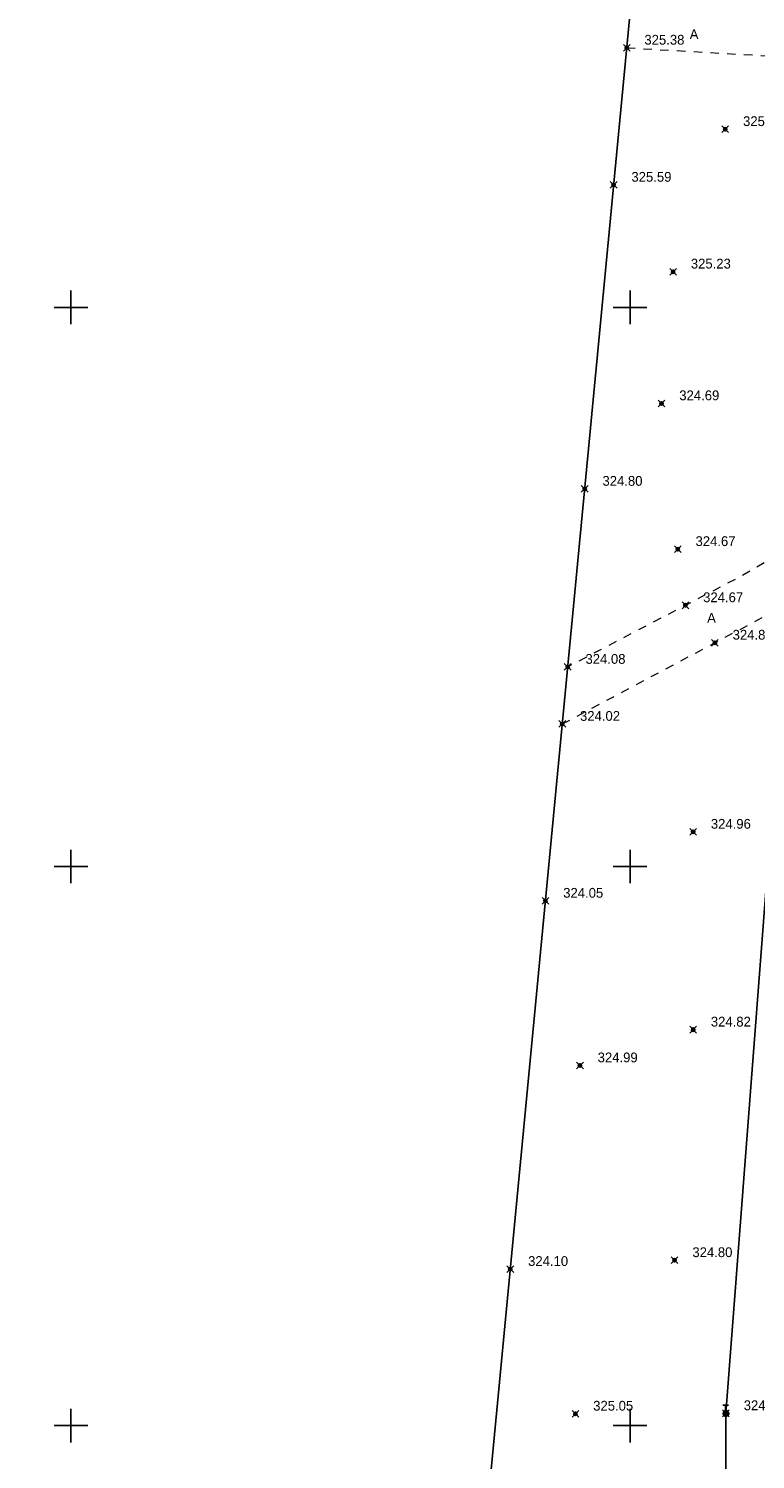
# Model space of a CAD drawing. Header units: metres. Extents: x 703615 to 712205, y 4306166 to 4311183.
# Tile 181 of 256: x 708075 to 708140, y 4308628 to 4308756. Entities that reach past the tile are written whole.
import ezdxf

# ---------------------------------------------------------------- set-up
doc = ezdxf.new("R2010")
doc.units = ezdxf.units.M
doc.header["$LTSCALE"] = 0.5
doc.header["$PDMODE"] = 35
doc.header["$PDSIZE"] = 0.3
doc.linetypes.add('Auto_Street_NotBorder_Line_m1', pattern=[3, 1.5, -1.5])
doc.linetypes.add('ДОРОГИ_СТРОЯЩ', pattern=[9, 8, -1])
for name, color, linetype in [('(001) Сетка', 92, 'Continuous'), ('(004) Точки рельефа', 7, 'Continuous'), ('(013) Газ', 30, 'ИК_Газопровод -------г--------'), ('(016) Кабель', 1, 'Continuous'), ('(019) Связь', 3, 'ИК_КАБ_СВЯЗИ'), ('(025) Дорога', 7, 'Continuous')]:
    doc.layers.add(name, color=color, linetype=linetype)
doc.layers.add('AUTO#_ROADS_EXIST_L', color=7, linetype='Continuous', lineweight=15, true_color=0x000000)
doc.styles.add('BM-431', font='txt')
doc.styles.add('D-431', font='txt')
doc.styles.get("Standard").update_dxf_attribs({"font": 'times.ttf'})
doc.linetypes.add('GAZ_VOZDUSH', pattern='A,1,-2,["~",Standard,S=3,R=0,X=-1.5,Y=-1.5],-1,10', length=14)
doc.linetypes.add('ИК_Газопровод -------г--------', pattern='A,9,-0.6,["Г",Standard,S=1.2,R=0,X=0,Y=-0.6],-1.2', length=10.8)
doc.linetypes.add('ИК_КАБ_СВЯЗИ', pattern='A,4,["o",Standard,S=0.5,R=0,X=0,Y=-0.125],4,-2', length=10)
doc.linetypes.add('ИК_Э_КАБ_ВН', pattern='A,8,-2,["<<",Standard,S=1,R=0,X=0,Y=-0.5],8,[">>",Standard,S=1,R=0,X=-1,Y=-0.5],-2', length=20)

# ---------------------------------------------------------------- blocks, each defined once
blk = doc.blocks.new('*X15')
at = {"color": 0}
for p, q in [((9.51, 5.12), (10.48, 5.12)), ((9.52, 5.16), (10.47, 5.16)), ((9.52, 5.15), (10.47, 5.15)), ((9.52, 5.14), (10.47, 5.14)), ((9.52, 5.13), (10.48, 5.13)), ((9.53, 5.18), (10.46, 5.18)), ((9.53, 5.17), (10.46, 5.17)), ((9.54, 5.2), (10.45, 5.2)), ((9.54, 5.19), (10.46, 5.19)), ((9.55, 5.22), (10.44, 5.22)), ((9.55, 5.21), (10.45, 5.21)), ((9.56, 5.24), (10.43, 5.24)), ((9.56, 5.23), (10.44, 5.23)), ((9.57, 5.26), (10.42, 5.26)), ((9.57, 5.25), (10.43, 5.25)), ((9.58, 5.27), (10.41, 5.27)), ((9.59, 5.29), (10.4, 5.29)), ((9.59, 5.28), (10.41, 5.28)), ((9.6, 5.3), (10.39, 5.3)), ((9.61, 5.31), (10.38, 5.31)), ((9.62, 5.32), (10.37, 5.32)), ((9.63, 5.33), (10.37, 5.33)), ((9.64, 5.34), (10.36, 5.34)), ((9.65, 5.35), (10.35, 5.35)), ((9.66, 5.36), (10.34, 5.36)), ((9.67, 5.37), (10.32, 5.37)), ((9.68, 5.38), (10.31, 5.38)), ((9.69, 5.39), (10.3, 5.39)), ((9.71, 5.4), (10.29, 5.4)), ((9.72, 5.41), (10.27, 5.41)), ((9.74, 5.42), (10.26, 5.42)), ((9.75, 5.43), (10.24, 5.43)), ((9.77, 5.44), (10.22, 5.44)), ((9.79, 5.45), (10.2, 5.45)), ((9.82, 5.46), (10.18, 5.46)), ((9.85, 5.47), (10.15, 5.47)), ((9.88, 5.48), (10.11, 5.48)), ((9.94, 5.49), (10.05, 5.49)), ((9.5, 5.08), (10.49, 5.08)), ((9.5, 5.07), (10.49, 5.07)), ((9.5, 5.06), (10.49, 5.06)), ((9.5, 5.05), (10.49, 5.05)), ((9.5, 5.04), (10.49, 5.04)), ((9.5, 5.03), (10.49, 5.03)), ((9.5, 5.02), (10.5, 5.02)), ((9.5, 5.01), (10.5, 5.01)), ((9.5, 5), (10.5, 5)), ((9.5, 4.99), (10.5, 4.99)), ((9.5, 4.98), (10.5, 4.98)), ((9.5, 4.97), (10.5, 4.97)), ((9.5, 4.96), (10.49, 4.96)), ((9.5, 4.95), (10.49, 4.95)), ((9.5, 4.94), (10.49, 4.94)), ((9.5, 4.93), (10.49, 4.93)), ((9.5, 4.92), (10.49, 4.92)), ((9.5, 4.91), (10.49, 4.91)), ((9.5, 4.9), (10.49, 4.9)), ((9.51, 5.11), (10.48, 5.11)), ((9.51, 5.1), (10.48, 5.1)), ((9.51, 5.09), (10.49, 5.09)), ((9.51, 4.89), (10.49, 4.89)), ((9.51, 4.88), (10.48, 4.88)), ((9.51, 4.87), (10.48, 4.87)), ((9.51, 4.86), (10.48, 4.86)), ((9.52, 4.85), (10.48, 4.85)), ((9.52, 4.84), (10.47, 4.84)), ((9.52, 4.83), (10.47, 4.83)), ((9.53, 4.82), (10.47, 4.82)), ((9.53, 4.81), (10.46, 4.81)), ((9.53, 4.8), (10.46, 4.8)), ((9.54, 4.79), (10.45, 4.79)), ((9.54, 4.78), (10.45, 4.78)), ((9.55, 4.77), (10.44, 4.77)), ((9.55, 4.76), (10.44, 4.76)), ((9.56, 4.75), (10.43, 4.75)), ((9.56, 4.74), (10.43, 4.74)), ((9.57, 4.73), (10.42, 4.73)), ((9.58, 4.72), (10.41, 4.72)), ((9.58, 4.71), (10.41, 4.71)), ((9.59, 4.7), (10.4, 4.7)), ((9.6, 4.69), (10.39, 4.69)), ((9.61, 4.68), (10.39, 4.68)), ((9.61, 4.67), (10.38, 4.67)), ((9.62, 4.66), (10.37, 4.66)), ((9.63, 4.65), (10.36, 4.65)), ((9.64, 4.64), (10.35, 4.64)), ((9.65, 4.63), (10.34, 4.63)), ((9.66, 4.62), (10.33, 4.62)), ((9.67, 4.61), (10.32, 4.61)), ((9.69, 4.6), (10.31, 4.6)), ((9.7, 4.59), (10.29, 4.59)), ((9.71, 4.58), (10.28, 4.58)), ((9.73, 4.57), (10.26, 4.57)), ((9.75, 4.56), (10.25, 4.56)), ((9.76, 4.55), (10.23, 4.55)), ((9.78, 4.54), (10.21, 4.54)), ((9.81, 4.53), (10.18, 4.53)), ((9.83, 4.52), (10.16, 4.52)), ((9.87, 4.51), (10.12, 4.51)), ((9.91, 4.5), (10.08, 4.5))]:
    blk.add_line(p, q, dxfattribs=at)
blk = doc.blocks.new('I01070')
at = {"color": 0}
blk.add_circle((0.05, 0.03), 0.5, dxfattribs=at)
blk.add_blockref('*X15', (-9.95, -4.96), dxfattribs=at)
blk = doc.blocks.new('I0195')
at = {"layer": '(016) Кабель', "color": 0, "linetype": 'ИК_Э_КАБ_ВН'}
for p, q in [((-0.275, 0.74), (0.225, 0.74)), ((-0.025, 0.24), (-0.025, 0.74))]:
    blk.add_line(p, q, dxfattribs=at)
at = {"layer": '(016) Кабель', "color": 0, "linetype": 'ИК_Э_КАБ_ВН', "xscale": 0.5, "yscale": 0.5, "zscale": 0.5}
blk.add_blockref('I01070', (-0.025, -0.01), dxfattribs=at)
blk = doc.blocks.new('Setka')
at = {"layer": '(001) Сетка'}
for p, q in [((0, 1.5), (0, -1.5)), ((-1.5, 0), (1.5, 0))]:
    blk.add_line(p, q, dxfattribs=at)

msp = doc.modelspace()

# ---------------------------------------------------------------- linework, layer by layer
at = {"layer": '(013) Газ', "linetype": 'GAZ_VOZDUSH', "flags": 128}
msp.add_lwpolyline([(708020.66, 4308550.86), (708020.35, 4308561.55), (708020.35, 4308582.31), (708066.53, 4308595.73), (708114.83, 4308614.67), (708129.27, 4308766.29)], dxfattribs=at)
at = {"layer": '(019) Связь', "elevation": 324.81, "flags": 128}
msp.add_lwpolyline([(708317.15, 4310791), (708301.02, 4310609.69), (708256.74, 4310111.97), (708241.57, 4309932.29), (708189.21, 4309312.33), (708166.33, 4308981.07), (708160.32, 4308915.54), (708146.62, 4308758.23), (708137.03, 4308632.5), (708137.03, 4308632.5), (708137.03, 4308632.5), (708136.9, 4308567.22), (708136.89, 4308563.9)], dxfattribs=at)
at = {"color": 0, "linetype": 'ByBlock', "lineweight": -2, "transparency": 16777216}
for p in [(708128.16, 4308754.62, 325.38), (708136.97, 4308747.34, 325.52), (708126.99, 4308742.36, 325.59), (708132.3, 4308734.59, 325.23), (708131.27, 4308722.82, 324.69), (708124.4, 4308715.17, 324.8), (708132.72, 4308709.78, 324.67), (708133.41, 4308704.76, 324.67), (708136.04, 4308701.41, 324.88), (708122.88, 4308699.25, 324.07), (708122.4, 4308694.15, 324.02), (708134.1, 4308684.5, 324.96), (708120.89, 4308678.33, 324.05), (708134.1, 4308666.81, 324.82), (708123.98, 4308663.61, 324.99), (708132.44, 4308646.19, 324.8), (708117.75, 4308645.4, 324.1), (708123.57, 4308632.46, 325.05), (708137.03, 4308632.5, 324.93)]:
    msp.add_point(p, dxfattribs=at)
at = {"layer": 'AUTO#_ROADS_EXIST_L', "linetype": 'Auto_Street_NotBorder_Line_m1', "lineweight": 15, "flags": 128}
for points in [[(708128.16, 4308754.62), (708153.16, 4308753.19), (708156.6, 4308751.71), (708158.78, 4308749.56), (708156.34, 4308720.73), (708149.62, 4308713.77), (708138.13, 4308707.23), (708122.88, 4308699.25)], [(708122.4, 4308694.15), (708145.41, 4308706.4), (708149.26, 4308705.82), (708152.52, 4308704.28), (708154.76, 4308701.98), (708154.28, 4308696.37), (708150.84, 4308648.83), (708148.62, 4308633.54), (708130.5, 4308619.28), (708130.5, 4308619.28), (708115.73, 4308624.2)]]:
    msp.add_lwpolyline(points, dxfattribs=at)

# ---------------------------------------------------------------- block references
at = {"layer": '(001) Сетка'}
for p in [(708078.46, 4308731.4), (708128.46, 4308731.4), (708078.46, 4308681.4), (708128.46, 4308681.4), (708078.46, 4308631.4), (708128.46, 4308631.4)]:
    msp.add_blockref('Setka', p, dxfattribs=at)
at = {"layer": '(019) Связь', "color": 0}
msp.add_blockref('I0195', (708137.03, 4308632.49, 324.81), dxfattribs=at)

# ---------------------------------------------------------------- texts
at = {"layer": '(004) Точки рельефа', "style": 'D-431'}
for s, p in [('325.38', (708129.74, 4308754.9, 325.38)), ('325.52', (708138.56, 4308747.62, 325.52)), ('325.59', (708128.58, 4308742.64, 325.59)), ('325.23', (708133.89, 4308734.88, 325.23)), ('324.69', (708132.86, 4308723.1, 324.69)), ('324.80', (708125.99, 4308715.45, 324.8)), ('324.67', (708134.31, 4308710.06, 324.67)), ('324.67', (708134.99, 4308705.04, 324.67)), ('324.88', (708137.63, 4308701.69, 324.88)), ('324.08', (708124.47, 4308699.53, 324.07)), ('324.02', (708123.98, 4308694.43, 324.02)), ('324.96', (708135.68, 4308684.78, 324.96)), ('324.05', (708122.48, 4308678.61, 324.05)), ('324.82', (708135.68, 4308667.09, 324.82)), ('324.99', (708125.56, 4308663.89, 324.99)), ('324.10', (708119.34, 4308645.68, 324.1)), ('324.80', (708134.03, 4308646.47, 324.8)), ('325.05', (708125.16, 4308632.74, 325.05)), ('324.93', (708138.62, 4308632.78, 324.93))]:
    msp.add_text(s, height=0.875, dxfattribs=at).set_placement(p)
at = {"layer": '(025) Дорога', "linetype": 'ДОРОГИ_СТРОЯЩ', "style": 'BM-431'}
for p in [(708133.79, 4308755.4), (708135.35, 4308703.2)]:
    msp.add_text('A', height=0.875, dxfattribs=at).set_placement(p)

doc.saveas('drawing.dxf')
